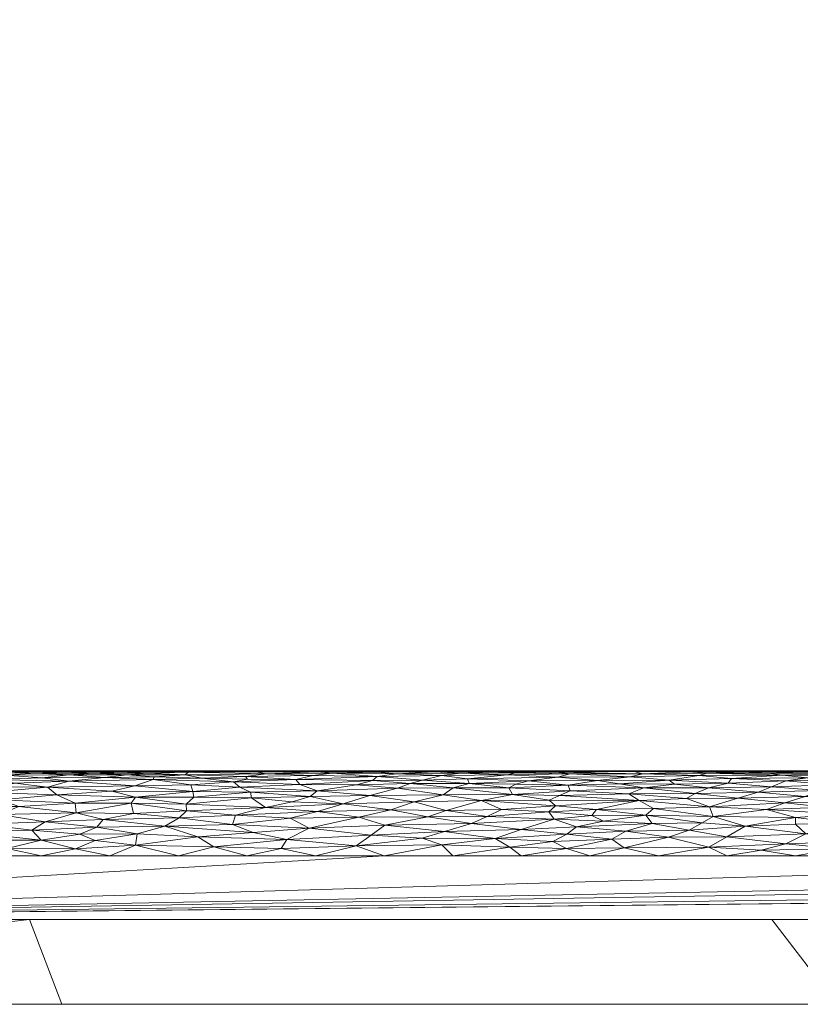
# Model space of a CAD drawing. Header units: millimetres. Extents: x -300 to 300, y 0 to 450.
# Tile 66 of 256: x 17 to 36, y 0 to 23. Entities that reach past the tile are written whole.
import ezdxf

# ---------------------------------------------------------------- set-up
doc = ezdxf.new("R2010")
doc.units = ezdxf.units.MM
doc.layers.add('A-GENM', color=13, linetype='Continuous')

# ---------------------------------------------------------------- blocks, each defined once
blk = doc.blocks.new('MODEL_CCAS0420-1080410R0 - MODEL_CCAS0420-1080410R0-453240-Preview')
at = {"layer": 'A-GENM', "lineweight": 9}
mesh = blk.add_polyface(dxfattribs=at)
corners = [(-296.159, -20, -110), (-295.657, -15.55, -110), (-294.177, -11.323, -110), (-291.793, -7.531, -110), (-288.625, -4.364, -110), (-284.831, -1.981, -110), (-280.602, -0.502, -110), (-276.147, 0, -110), (276.147, 0, -110), (280.596, -0.501, -110), (284.825, -1.978, -110), (288.619, -4.359, -110), (291.788, -7.525, -110), (294.174, -11.316, -110), (295.656, -15.545, -110), (296.159, -20, -110), (296.159, -426.171, -110), (295.658, -430.617, -110), (294.182, -434.842, -110), (291.802, -438.632, -110), (288.638, -441.797, -110), (284.848, -444.179, -110), (280.622, -445.657, -110), (276.171, -446.159, -110), (-276.171, -446.159, -110), (-280.617, -445.658, -110), (-284.842, -444.182, -110), (-288.632, -441.802, -110), (-291.797, -438.638, -110), (-294.179, -434.848, -110), (-295.657, -430.622, -110), (-296.159, -426.171, -110)]
mesh.append_faces([[corners[k] for k in face] for face in [(15, 12, 13, 14)]], dxfattribs={"vtx0": -1})
mesh.append_faces([[corners[k] for k in face] for face in [(16, 8, 15)]], dxfattribs={"vtx0": -1, "vtx1": -1})
mesh.append_faces([[corners[k] for k in face] for face in [(24, 31, 7, 8)]], dxfattribs={"vtx0": -1, "vtx1": -1, "vtx3": -1})
mesh.append_faces([[corners[k] for k in face] for face in [(31, 24, 25, 30), (18, 21, 22, 17), (17, 22, 23, 16)]], dxfattribs={"vtx0": -1, "vtx2": -1})
mesh.append_faces([[corners[k] for k in face] for face in [(0, 3, 4, 5), (0, 5, 6, 7)]], dxfattribs={"vtx0": -1, "vtx3": -1})
mesh.append_faces([[corners[k] for k in face] for face in [(28, 29, 27)]], dxfattribs={"vtx1": -1})
mesh.append_faces([[corners[k] for k in face] for face in [(25, 26, 30), (11, 12, 15, 10), (9, 10, 15, 8), (31, 0, 7)]], dxfattribs={"vtx1": -1, "vtx2": -1})
mesh.append_faces([[corners[k] for k in face] for face in [(23, 24, 8, 16)]], dxfattribs={"vtx1": -1, "vtx2": -1, "vtx3": -1})
mesh.append_faces([[corners[k] for k in face] for face in [(26, 27, 29, 30)]], dxfattribs={"vtx1": -1, "vtx3": -1})
mesh.append_faces([[corners[k] for k in face] for face in [(19, 20, 21, 18)]], dxfattribs={"vtx2": -1})
mesh.append_faces([[corners[k] for k in face] for face in [(0, 1, 2, 3)]], dxfattribs={"vtx3": -1})
mesh = blk.add_polyface(dxfattribs=at)
corners = [(279.918, 0, -2), (278.032, 0, -56), (276.147, 0, -110), (-276.147, 0, -110), (-278.032, 0, -56), (-279.918, 0, -2), (0, 0, -2)]
mesh.append_faces([[corners[k] for k in face] for face in [(6, 3, 4, 5)]], dxfattribs={"vtx0": -1})
mesh.append_faces([[corners[k] for k in face] for face in [(3, 6, 2)]], dxfattribs={"vtx0": -1, "vtx1": -1})
mesh.append_faces([[corners[k] for k in face] for face in [(1, 2, 6, 0)]], dxfattribs={"vtx1": -1})
mesh = blk.add_polyface(dxfattribs=at)
corners = [(279.918, 0, -2), (0, 0, -2), (-279.918, 0, -2), (-279.918, -0.586, -0.586), (-279.918, -2), (0, -2), (279.918, -2), (279.918, -0.586, -0.586), (-146.072, 0, -2), (-139.959, -2), (-209.938, -2), (-246.456, -2), (-73.036, 0, -2), (-212.995, 0, -2), (-69.979, -2), (-246.456, 0, -2), (146.072, -2), (139.959, 0, -2), (209.938, 0, -2), (246.456, 0, -2), (73.036, -2), (212.995, -2), (69.979, 0, -2), (246.456, -2), (-36.518, 0, -2), (-34.99, -2), (-52.485, -2), (34.99, 0, -2), (36.518, -2), (18.259, -2), (-263.187, -2), (-109.554, 0, -2), (-104.969, -2), (-122.464, -2), (263.187, 0, -2), (104.969, 0, -2), (109.554, -2), (91.295, -2), (-174.949, -2), (-179.533, 0, -2), (-162.803, 0, -2), (179.533, -2), (174.949, 0, -2), (192.444, 0, -2), (-157.454, -2), (-127.813, 0, -2), (-18.259, 0, -2), (-17.495, -2), (-229.726, 0, -2), (-228.197, -2), (229.726, -2), (228.197, 0, -2), (54.777, -2), (52.485, 0, -2), (-87.474, -2), (-91.295, 0, -2), (127.813, -2), (122.464, 0, -2), (-196.264, 0, -2), (-192.444, -2), (157.454, 0, -2), (162.803, -2), (-54.777, 0, -2), (17.495, 0, -2), (-263.187, 0, -2), (263.187, -2), (87.474, 0, -2), (196.264, -2)]
mesh.append_faces([[corners[k] for k in face] for face in [(44, 40, 38), (45, 33, 31), (46, 47, 1), (50, 51, 21), (52, 53, 28), (54, 55, 32), (56, 57, 36), (58, 59, 39), (60, 61, 42)]], dxfattribs={"vtx0": -1, "vtx1": -1})
mesh.append_faces([[corners[k] for k in face] for face in [(34, 65, 7), (30, 64, 3)]], dxfattribs={"vtx0": -1, "vtx1": -1, "vtx2": -1})
mesh.append_faces([[corners[k] for k in face] for face in [(5, 63, 1, 47), (42, 61, 41, 43), (19, 23, 65, 34), (32, 55, 31, 33), (28, 53, 27, 29), (39, 59, 38, 40), (36, 57, 35, 37), (21, 51, 18, 67), (63, 5, 29, 27), (67, 18, 43, 41), (37, 35, 66)]], dxfattribs={"vtx0": -1, "vtx2": -1})
mesh.append_faces([[corners[k] for k in face] for face in [(2, 3, 64)]], dxfattribs={"vtx1": -1})
mesh.append_faces([[corners[k] for k in face] for face in [(25, 47, 46, 24), (9, 33, 45, 8), (8, 40, 44, 9), (49, 10, 13, 48), (11, 49, 48, 15), (19, 51, 50, 23), (20, 37, 66, 22), (26, 25, 24, 62), (14, 26, 62, 12), (22, 53, 52, 20), (30, 11, 15, 64), (12, 55, 54, 14), (17, 57, 56, 16), (10, 59, 58, 13), (16, 61, 60, 17)]], dxfattribs={"vtx1": -1, "vtx3": -1})
mesh.append_faces([[corners[k] for k in face] for face in [(3, 4, 30), (65, 6, 7), (7, 0, 34)]], dxfattribs={"vtx2": -1})
mesh = blk.add_polyface(dxfattribs=at)
corners = [(-279.918, -2), (-292.651, -7.27), (-297.929, -20), (-297.929, -224.97), (-297.929, -429.94), (-292.661, -442.661), (-279.94, -447.929), (0, -447.929), (279.94, -447.929), (292.661, -442.661), (297.929, -429.94), (297.929, -224.97), (297.929, -20), (292.651, -7.27), (279.918, -2), (0, -2), (0, -3.5), (13.257, -3.5), (26.515, -3.5), (39.772, -3.5), (53.029, -3.5), (66.287, -3.5), (79.544, -3.5), (92.801, -3.5), (106.059, -3.5), (119.316, -3.5), (132.573, -3.5), (145.831, -3.5), (159.088, -3.5), (172.345, -3.5), (185.603, -3.5), (198.86, -3.5), (212.117, -3.5), (225.375, -3.5), (238.632, -3.5), (251.889, -3.5), (265.147, -3.5), (278.404, -3.5), (291.028, -7.487), (296.497, -19.511), (296.5, -32.769), (296.5, -46.026), (296.5, -59.283), (296.5, -72.541), (296.5, -85.798), (296.5, -99.055), (296.5, -112.313), (296.5, -125.57), (296.5, -138.827), (296.5, -152.085), (296.5, -165.342), (296.5, -178.599), (296.5, -191.857), (296.5, -205.114), (296.5, -218.371), (296.5, -231.629), (296.5, -244.886), (296.5, -258.143), (296.499, -271.401), (296.499, -284.658), (296.499, -297.915), (296.499, -311.173), (296.499, -324.43), (296.499, -337.687), (296.5, -350.945), (296.5, -364.202), (296.5, -377.459), (296.5, -390.717), (296.5, -403.974), (296.5, -417.231), (296.497, -430.489), (291.028, -442.513), (278.404, -446.5), (265.147, -446.5), (251.889, -446.5), (238.632, -446.5), (225.375, -446.5), (212.117, -446.5), (198.86, -446.5), (185.603, -446.5), (172.345, -446.5), (159.088, -446.5), (145.831, -446.5), (132.573, -446.5), (119.316, -446.5), (106.059, -446.5), (92.801, -446.5), (79.544, -446.5), (66.287, -446.5), (53.029, -446.5), (39.772, -446.5), (26.515, -446.5), (13.257, -446.5), (0, -446.5), (-12.926, -446.5), (-25.852, -446.5), (-38.777, -446.5), (-51.703, -446.5), (-64.629, -446.5), (-77.555, -446.5), (-90.48, -446.5), (-103.406, -446.5), (-116.332, -446.5), (-129.258, -446.5), (-142.183, -446.5), (-155.109, -446.5), (-168.035, -446.5), (-180.961, -446.5), (-193.887, -446.5), (-206.812, -446.5), (-219.738, -446.5), (-232.664, -446.5), (-245.59, -446.5), (-258.515, -446.5), (-271.441, -446.5), (-284.356, -445.968), (-294.544, -438.124), (-296.5, -425.35), (-296.5, -412.424), (-296.5, -399.498), (-296.5, -386.572), (-296.5, -373.646), (-296.5, -360.721), (-296.5, -347.795), (-296.499, -334.869), (-296.499, -321.943), (-296.499, -309.018), (-296.499, -296.092), (-296.499, -283.166), (-296.499, -270.24), (-296.5, -257.315), (-296.5, -244.389), (-296.5, -231.463), (-296.5, -218.537), (-296.5, -205.611), (-296.5, -192.686), (-296.5, -179.76), (-296.5, -166.834), (-296.5, -153.908), (-296.5, -140.983), (-296.5, -128.057), (-296.5, -115.131), (-296.5, -102.205), (-296.5, -89.28), (-296.5, -76.354), (-296.5, -63.428), (-296.5, -50.502), (-296.5, -37.576), (-296.5, -24.651), (-294.544, -11.876), (-284.356, -4.032), (-271.441, -3.5), (-258.515, -3.5), (-245.59, -3.5), (-232.664, -3.5), (-219.738, -3.5), (-206.812, -3.5), (-193.887, -3.5), (-180.961, -3.5), (-168.035, -3.5), (-155.109, -3.5), (-142.183, -3.5), (-129.258, -3.5), (-116.332, -3.5), (-103.406, -3.5), (-90.48, -3.5), (-77.555, -3.5), (-64.629, -3.5), (-51.703, -3.5), (-38.777, -3.5), (-25.852, -3.5), (-12.926, -3.5), (-294.538, -438.129), (-294.547, -438.108)]
mesh.append_faces([[corners[k] for k in face] for face in [(116, 172, 173)]])
mesh.append_faces([[corners[k] for k in face] for face in [(118, 4, 117), (6, 115, 5), (115, 6, 114), (7, 104, 6), (1, 150, 0), (151, 0, 150)]], dxfattribs={"vtx0": -1, "vtx1": -1})
mesh.append_faces([[corners[k] for k in face] for face in [(4, 124, 125), (7, 99, 100), (2, 148, 149), (149, 1, 2), (2, 141, 142), (0, 151, 152), (0, 160, 161, 15), (15, 165, 166), (15, 170, 171), (8, 81, 82, 7), (8, 72, 73), (11, 61, 62, 10), (12, 46, 47, 11), (38, 13, 14, 37), (13, 38, 39, 12)]], dxfattribs={"vtx0": -1, "vtx2": -1})
mesh.append_faces([[corners[k] for k in face] for face in [(4, 118, 119, 120), (4, 120, 121, 122), (3, 128, 129, 130), (3, 130, 131, 132), (3, 138, 139, 140), (0, 154, 155, 156), (0, 156, 157, 158), (15, 161, 162, 163), (15, 163, 164, 165), (8, 73, 74, 75), (7, 86, 87, 88), (7, 83, 84, 85), (10, 68, 69, 70), (11, 55, 56, 57), (14, 28, 29, 30), (14, 32, 33, 34), (15, 19, 20, 21), (12, 44, 45, 46), (11, 49, 50, 51), (11, 47, 48, 49), (12, 39, 40, 41)]], dxfattribs={"vtx0": -1, "vtx3": -1})
mesh.append_faces([[corners[k] for k in face] for face in [(123, 124, 4, 122), (127, 128, 3, 126), (113, 114, 6, 112), (111, 112, 6, 110), (109, 110, 6, 108), (107, 108, 6, 106), (96, 97, 7, 95), (105, 106, 6, 104), (103, 104, 7, 102), (101, 102, 7, 100), (98, 99, 7, 97), (94, 95, 7, 93), (135, 136, 3, 134), (137, 138, 3, 136), (133, 134, 3, 132), (145, 146, 2, 144), (147, 148, 2, 146), (143, 144, 2, 142), (149, 150, 1), (153, 154, 0, 152), (159, 160, 0, 158), (169, 170, 15, 168), (167, 168, 15, 166), (78, 79, 8, 77), (80, 81, 8, 79), (76, 77, 8, 75), (91, 92, 7, 90), (89, 90, 7, 88), (85, 86, 7), (82, 83, 7), (67, 68, 10, 66), (65, 66, 10, 64), (60, 61, 11, 59), (58, 59, 11, 57), (63, 64, 10, 62), (54, 55, 11, 53), (26, 27, 15, 25), (31, 32, 14, 30), (16, 17, 15, 171), (18, 19, 15, 17), (24, 25, 15, 23), (22, 23, 15, 21), (34, 35, 14), (52, 53, 11, 51), (36, 37, 14, 35), (42, 43, 12, 41), (43, 44, 12), (92, 93, 7)]], dxfattribs={"vtx1": -1, "vtx2": -1})
mesh.append_faces([[corners[k] for k in face] for face in [(3, 4, 125, 126), (2, 3, 140, 141), (71, 72, 8, 9), (70, 71, 9, 10), (27, 28, 14, 15)]], dxfattribs={"vtx1": -1, "vtx3": -1})
mesh.append_faces([[corners[k] for k in face] for face in [(4, 173, 117), (115, 172, 5)]], dxfattribs={"vtx2": -1})
mesh = blk.add_polyface(dxfattribs=at)
corners = [(-35.546, -3.5), (-37.162, -3.5), (-36.485, -3.663, -0.008), (-34.979, -5.126, -0.835), (-36.109, -5.037, -0.72), (-36.385, -5.174, -0.905), (-36.819, -5.285, -1.098), (-35.314, -5.264, -1.057), (-35.673, -5.476, -1.69), (-36.532, -5.449, -1.552), (-37.055, -5.48, -1.716), (-35.785, -4.018, -0.074), (-33.93, -3.948, -0.055), (-35.315, -3.778, -0.022), (-35.112, -5.494, -1.842), (-36.28, -5.5, -2), (-34.768, -5.5, -2), (-34.665, -4.996, -0.672), (-34.185, -4.856, -0.53), (-35.291, -4.748, -0.44), (-35.771, -4.898, -0.57), (-37.416, -4.053, -0.084), (-36.784, -4.254, -0.155), (-34.295, -5.479, -1.71), (-34.91, -5.447, -1.543), (-34.359, -4.197, -0.132), (-34.738, -3.629, -0.005), (-33.93, -3.5), (-37.161, -3.844, -0.033), (-35.545, -4.244, -0.151), (-36.247, -4.642, -0.362), (-34.864, -4.59, -0.328), (-36.528, -5.392, -1.35), (-35.229, -5.396, -1.362), (-35.829, -5.338, -1.211), (-34.034, -5.317, -1.163), (-33.955, -5.213, -0.969), (-36.817, -4.778, -0.463), (-37.444, -4.925, -0.597), (-36.468, -5.495, -1.851), (-37.342, -5.348, -1.235), (-36.684, -4.48, -0.263), (-35.545, -4.399, -0.22)]
mesh.append_faces([[corners[k] for k in face] for face in [(3, 4, 5), (6, 7, 5), (8, 9, 10), (11, 12, 13), (4, 3, 17), (18, 19, 20), (11, 21, 22), (23, 24, 8), (25, 12, 11), (11, 13, 28), (22, 29, 11), (30, 19, 31), (32, 33, 34), (35, 7, 34), (3, 5, 7), (34, 7, 6), (3, 7, 36), (9, 33, 32), (17, 20, 4), (17, 18, 20), (37, 20, 19), (38, 4, 20), (30, 37, 19), (33, 9, 24), (8, 24, 9), (8, 14, 23), (8, 10, 39), (13, 2, 28), (15, 14, 39), (8, 39, 14), (40, 32, 34), (35, 34, 33), (40, 34, 6), (30, 31, 41), (41, 31, 42), (22, 42, 29), (2, 13, 26), (2, 26, 0), (22, 41, 42), (42, 25, 29), (11, 29, 25)]], dxfattribs={"vtx0": -1, "vtx1": -1, "vtx2": -1})
mesh.append_faces([[corners[k] for k in face] for face in [(14, 15, 16), (26, 27, 0)]], dxfattribs={"vtx0": -1, "vtx2": -1})
mesh.append_faces([[corners[k] for k in face] for face in [(0, 1, 2)]], dxfattribs={"vtx1": -1, "vtx2": -1})
mesh = blk.add_polyface(dxfattribs=at)
corners = [(-35.229, -5.396, -1.362), (-34.91, -5.447, -1.543), (-33.46, -5.446, -1.539), (-34.185, -4.856, -0.53), (-33.521, -4.655, -0.371), (-35.291, -4.748, -0.44), (-32.197, -4.617, -0.346), (-33.603, -4.422, -0.232), (-34.034, -5.317, -1.163), (-33.263, -5.388, -1.339), (-32.569, -5.279, -1.087), (-32.535, -5.496, -1.867), (-33.016, -5.48, -1.718), (-33.838, -5.495, -1.86), (-32.553, -3.937, -0.053), (-33.503, -3.699, -0.011), (-33.93, -3.948, -0.055), (-35.315, -3.778, -0.022), (-33.348, -4.277, -0.164), (-34.359, -4.197, -0.132), (-31.948, -5.431, -1.48), (-33.93, -3.5), (-34.738, -3.629, -0.005), (-35.545, -4.399, -0.22), (-33.039, -4.103, -0.099), (-33.497, -5.1, -0.8), (-33.184, -4.967, -0.64), (-34.665, -4.996, -0.672), (-33.955, -5.213, -0.969), (-35.314, -5.264, -1.057), (-34.295, -5.479, -1.71), (-34.979, -5.126, -0.835), (-32.692, -5.19, -0.93), (-31.973, -5.104, -0.805), (-32.978, -4.847, -0.523), (-34.864, -4.59, -0.328), (-35.112, -5.494, -1.842), (-34.768, -5.5, -2), (-33.256, -5.5, -2), (-32.314, -3.5), (-31.859, -4.799, -0.48), (-32.021, -4.456, -0.25), (-32.165, -4.258, -0.156)]
mesh.append_faces([[corners[k] for k in face] for face in [(0, 1, 2), (3, 4, 5), (6, 7, 4), (8, 9, 10), (8, 0, 9), (11, 12, 13), (14, 15, 16), (15, 17, 16), (7, 18, 19), (20, 2, 12), (21, 22, 15), (7, 19, 23), (19, 18, 24), (24, 14, 16), (19, 24, 16), (25, 26, 27), (2, 20, 9), (10, 28, 8), (28, 29, 8), (2, 1, 30), (25, 31, 28), (31, 25, 27), (32, 25, 28), (33, 26, 25), (3, 27, 26), (26, 34, 3), (7, 23, 35), (34, 4, 3), (0, 2, 9), (30, 13, 12), (30, 36, 13), (37, 13, 36), (13, 38, 11), (2, 30, 12), (35, 5, 4), (7, 35, 4), (15, 22, 17), (4, 34, 40), (41, 18, 7), (24, 18, 42), (25, 32, 33), (28, 10, 32)]], dxfattribs={"vtx0": -1, "vtx1": -1, "vtx2": -1})
mesh.append_faces([[corners[k] for k in face] for face in [(13, 37, 38), (15, 39, 21)]], dxfattribs={"vtx0": -1, "vtx2": -1})
mesh = blk.add_polyface(dxfattribs=at)
corners = [(-30.882, -5.272, -1.072), (-30.189, -5.166, -0.894), (-31.394, -5.192, -0.934), (-33.263, -5.388, -1.339), (-31.649, -5.36, -1.264), (-32.569, -5.279, -1.087), (-30.233, -5.028, -0.709), (-31.973, -5.104, -0.805), (-31.745, -5.5, -2), (-30.527, -5.492, -1.825), (-32.535, -5.496, -1.867), (-31.859, -4.799, -0.48), (-31.614, -4.957, -0.63), (-29.98, -4.923, -0.595), (-31.948, -5.431, -1.48), (-30.235, -5.428, -1.466), (-32.165, -4.258, -0.156), (-31.544, -4.083, -0.093), (-33.039, -4.103, -0.099), (-31.507, -3.683, -0.01), (-30.699, -3.5), (-32.314, -3.5), (-33.503, -3.699, -0.011), (-32.553, -3.937, -0.053), (-31.215, -3.894, -0.043), (-30.148, -3.668, -0.008), (-33.348, -4.277, -0.164), (-32.021, -4.456, -0.25), (-32.197, -4.617, -0.346), (-30.857, -4.589, -0.327), (-32.978, -4.847, -0.523), (-30.157, -4.006, -0.071), (-31.023, -4.316, -0.181), (-30.382, -4.183, -0.127), (-32.692, -5.19, -0.93), (-29.936, -5.355, -1.251), (-29.91, -5.472, -1.666), (-31.745, -5.483, -1.737), (-30.233, -5.5, -2), (-33.256, -5.5, -2), (-33.016, -5.48, -1.718), (-33.603, -4.422, -0.232), (-33.521, -4.655, -0.371), (-30.742, -4.452, -0.248), (-29.892, -4.676, -0.385), (-33.184, -4.967, -0.64)]
mesh.append_faces([[corners[k] for k in face] for face in [(8, 10, 39)]], dxfattribs={"vtx0": -1, "vtx1": -1})
mesh.append_faces([[corners[k] for k in face] for face in [(0, 1, 2), (3, 4, 5), (1, 6, 7), (8, 9, 10), (11, 12, 13), (14, 15, 4), (16, 17, 18), (19, 22, 23), (19, 21, 22), (24, 25, 19), (16, 26, 27), (27, 28, 29), (11, 30, 12), (24, 17, 31), (16, 32, 33), (16, 33, 17), (23, 17, 24), (20, 19, 25), (17, 23, 18), (23, 24, 19), (12, 7, 6), (34, 5, 2), (4, 35, 0), (5, 4, 0), (4, 3, 14), (36, 14, 37), (5, 0, 2), (28, 11, 29), (10, 37, 40), (14, 40, 37), (9, 37, 10), (41, 28, 27), (11, 28, 42), (16, 27, 32), (43, 27, 29), (27, 43, 32), (11, 44, 29), (12, 30, 45), (7, 12, 45), (1, 7, 2), (2, 7, 34)]], dxfattribs={"vtx0": -1, "vtx1": -1, "vtx2": -1})
mesh.append_faces([[corners[k] for k in face] for face in [(19, 20, 21)]], dxfattribs={"vtx0": -1, "vtx2": -1})
mesh.append_faces([[corners[k] for k in face] for face in [(8, 38, 9)]], dxfattribs={"vtx1": -1, "vtx2": -1})
mesh = blk.add_polyface(dxfattribs=at)
corners = [(-30.189, -5.166, -0.894), (-29.25, -5.263, -1.055), (-28.956, -5.186, -0.924), (-31.649, -5.36, -1.264), (-30.235, -5.428, -1.466), (-29.936, -5.355, -1.251), (-29.083, -4.116, -0.104), (-28.471, -3.907, -0.046), (-30.157, -4.006, -0.071), (-29.824, -3.836, -0.032), (-29.855, -4.364, -0.203), (-30.382, -4.183, -0.127), (-31.023, -4.316, -0.181), (-29.083, -3.5), (-30.699, -3.5), (-30.148, -3.668, -0.008), (-28.811, -3.702, -0.012), (-31.215, -3.894, -0.043), (-27.911, -4.26, -0.157), (-31.544, -4.083, -0.093), (-29.735, -4.534, -0.294), (-30.742, -4.452, -0.248), (-29.892, -4.676, -0.385), (-28.617, -4.589, -0.328), (-29.743, -4.809, -0.489), (-31.859, -4.799, -0.48), (-28.877, -4.947, -0.619), (-28.142, -4.801, -0.483), (-29.98, -4.923, -0.595), (-30.233, -5.028, -0.709), (-28.793, -5.097, -0.795), (-30.882, -5.272, -1.072), (-28.757, -5.405, -1.389), (-27.819, -5.31, -1.15), (-29.91, -5.472, -1.666), (-28.95, -5.45, -1.553), (-28.339, -5.478, -1.702), (-29.127, -5.494, -1.841), (-30.527, -5.492, -1.825), (-30.233, -5.5, -2), (-28.721, -5.5, -2), (-31.948, -5.431, -1.48), (-31.745, -5.483, -1.737), (-28.276, -4.427, -0.235), (-30.857, -4.589, -0.327), (-31.614, -4.957, -0.63)]
mesh.append_faces([[corners[k] for k in face] for face in [(0, 1, 2), (3, 4, 5), (6, 7, 8), (7, 9, 8), (10, 11, 12), (9, 7, 16), (17, 9, 15), (10, 18, 6), (8, 19, 11), (20, 10, 21), (20, 22, 23), (24, 22, 25), (24, 26, 27), (9, 16, 15), (9, 17, 8), (11, 6, 8), (10, 6, 11), (13, 15, 16), (26, 28, 29), (30, 26, 29), (0, 30, 29), (0, 31, 1), (5, 1, 31), (32, 5, 4), (5, 33, 1), (4, 34, 35), (36, 34, 37), (37, 34, 38), (41, 34, 4), (38, 34, 42), (39, 37, 38), (20, 43, 10), (4, 35, 32), (36, 35, 34), (12, 21, 10), (20, 21, 44), (22, 20, 44), (22, 24, 27), (45, 29, 28), (26, 24, 28), (28, 24, 25), (0, 2, 30)]], dxfattribs={"vtx0": -1, "vtx1": -1, "vtx2": -1})
mesh.append_faces([[corners[k] for k in face] for face in [(13, 14, 15), (39, 40, 37)]], dxfattribs={"vtx1": -1, "vtx2": -1})
mesh = blk.add_polyface(dxfattribs=at)
corners = [(-27.911, -4.26, -0.157), (-28.276, -4.427, -0.235), (-26.885, -4.419, -0.23), (-27.206, -5.388, -1.339), (-27.662, -5.443, -1.527), (-26.143, -5.432, -1.484), (-28.757, -5.405, -1.389), (-27.819, -5.31, -1.15), (-29.936, -5.355, -1.251), (-25.871, -4.222, -0.142), (-27.274, -4.069, -0.089), (-27.21, -5.5, -2), (-26.454, -5.494, -1.839), (-27.774, -5.495, -1.853), (-29.25, -5.263, -1.055), (-27.854, -5.203, -0.951), (-28.956, -5.186, -0.924), (-28.95, -5.45, -1.553), (-28.877, -4.947, -0.619), (-28.793, -5.097, -0.795), (-27.476, -5.103, -0.804), (-26.563, -4.772, -0.459), (-28.142, -4.801, -0.483), (-27.244, -4.938, -0.609), (-27.316, -4.568, -0.314), (-28.617, -4.589, -0.328), (-28.339, -5.478, -1.702), (-28.721, -5.5, -2), (-29.083, -4.116, -0.104), (-26.745, -3.913, -0.047), (-28.471, -3.907, -0.046), (-28.811, -3.702, -0.012), (-27.467, -3.5), (-29.083, -3.5), (-27.211, -3.755, -0.018), (-29.892, -4.676, -0.385), (-27.019, -5.476, -1.688), (-29.127, -5.494, -1.841), (-29.855, -4.364, -0.203), (-29.735, -4.534, -0.294), (-26.462, -5.201, -0.948), (-26.163, -5.093, -0.79), (-26.756, -5.279, -1.087)]
mesh.append_faces([[corners[k] for k in face] for face in [(11, 13, 27)]], dxfattribs={"vtx0": -1, "vtx1": -1})
mesh.append_faces([[corners[k] for k in face] for face in [(0, 1, 2), (3, 4, 5), (6, 7, 8), (0, 9, 10), (11, 12, 13), (14, 15, 16), (17, 4, 6), (18, 19, 20), (21, 22, 23), (24, 1, 25), (6, 4, 3), (26, 4, 17), (0, 10, 28), (10, 29, 30), (10, 30, 28), (34, 32, 31), (31, 30, 34), (9, 0, 2), (22, 25, 35), (23, 18, 20), (22, 21, 24), (23, 22, 18), (19, 15, 20), (7, 15, 14), (7, 6, 3), (36, 26, 13), (4, 36, 5), (12, 36, 13), (4, 26, 36), (37, 13, 26), (27, 13, 37), (0, 38, 1), (39, 25, 1), (40, 20, 15), (23, 20, 41), (1, 24, 2), (24, 25, 22), (30, 29, 34), (42, 15, 7), (15, 42, 40), (42, 7, 3), (15, 19, 16)]], dxfattribs={"vtx0": -1, "vtx1": -1, "vtx2": -1})
mesh.append_faces([[corners[k] for k in face] for face in [(31, 32, 33)]], dxfattribs={"vtx0": -1, "vtx2": -1})
mesh = blk.add_polyface(dxfattribs=at)
corners = [(-27.274, -4.069, -0.089), (-25.546, -3.986, -0.065), (-26.745, -3.913, -0.047), (-25.689, -5.371, -1.294), (-24.626, -5.444, -1.53), (-24.172, -5.388, -1.339), (-24.283, -4.543, -0.299), (-26.011, -4.585, -0.325), (-24.887, -4.722, -0.42), (-26.462, -5.201, -0.948), (-25.197, -5.168, -0.897), (-26.163, -5.093, -0.79), (-25.698, -5.5, -2), (-26.454, -5.494, -1.839), (-27.21, -5.5, -2), (-25.698, -5.473, -1.674), (-24.942, -5.495, -1.859), (-27.206, -5.388, -1.339), (-26.143, -5.432, -1.484), (-24.273, -5.033, -0.715), (-25.515, -4.917, -0.588), (-26.563, -4.772, -0.459), (-24.087, -4.148, -0.114), (-25.871, -4.222, -0.142), (-25.253, -4.41, -0.226), (-25.194, -3.734, -0.016), (-27.211, -3.755, -0.018), (-24.107, -4.898, -0.57), (-23.557, -3.881, -0.041), (-26.885, -4.419, -0.23), (-25.852, -3.5), (-27.316, -4.568, -0.314), (-27.244, -4.938, -0.609), (-27.476, -5.103, -0.804), (-26.756, -5.279, -1.087), (-25.58, -5.275, -1.079), (-24.274, -5.479, -1.709), (-23.77, -5.299, -1.126), (-27.019, -5.476, -1.688), (-24.186, -5.5, -2), (-24.236, -3.5), (-27.467, -3.5), (-23.864, -5.177, -0.911)]
mesh.append_faces([[corners[k] for k in face] for face in [(12, 13, 14), (39, 16, 12)]], dxfattribs={"vtx0": -1, "vtx1": -1})
mesh.append_faces([[corners[k] for k in face] for face in [(0, 1, 2), (3, 4, 5), (6, 7, 8), (9, 10, 11), (15, 13, 16), (17, 18, 3), (11, 19, 20), (20, 8, 21), (22, 23, 24), (25, 26, 2), (27, 8, 20), (23, 22, 1), (28, 25, 1), (0, 23, 1), (23, 29, 24), (26, 25, 30), (7, 21, 8), (7, 24, 29), (29, 31, 7), (21, 7, 31), (20, 21, 32), (11, 20, 32), (20, 19, 27), (11, 33, 9), (9, 34, 35), (17, 3, 34), (4, 18, 15), (18, 4, 3), (36, 4, 15), (3, 37, 35), (19, 11, 10), (3, 35, 34), (16, 13, 12), (38, 13, 15), (16, 36, 15), (7, 6, 24), (18, 38, 15), (25, 2, 1), (10, 35, 42), (35, 10, 9)]], dxfattribs={"vtx0": -1, "vtx1": -1, "vtx2": -1})
mesh.append_faces([[corners[k] for k in face] for face in [(25, 40, 30), (26, 30, 41)]], dxfattribs={"vtx0": -1, "vtx2": -1})
mesh = blk.add_polyface(dxfattribs=at)
corners = [(-24.087, -4.148, -0.114), (-22.277, -4.233, -0.146), (-22.768, -4.049, -0.083), (-23.403, -5.495, -1.85), (-21.919, -5.494, -1.838), (-22.834, -5.475, -1.686), (-24.274, -5.479, -1.709), (-23.074, -5.433, -1.486), (-24.172, -5.388, -1.339), (-22.588, -5.369, -1.287), (-23.864, -5.177, -0.911), (-25.58, -5.275, -1.079), (-23.77, -5.299, -1.126), (-21.186, -4.712, -0.412), (-23.053, -4.637, -0.359), (-22.729, -4.862, -0.536), (-24.273, -5.033, -0.715), (-22.449, -5.116, -0.821), (-25.253, -4.41, -0.226), (-23.634, -4.384, -0.213), (-24.626, -5.444, -1.53), (-24.186, -5.5, -2), (-22.675, -5.5, -2), (-22.349, -4.459, -0.251), (-24.283, -4.543, -0.299), (-23.557, -3.881, -0.041), (-25.546, -3.986, -0.065), (-25.194, -3.734, -0.016), (-23.428, -3.673, -0.009), (-24.236, -3.5), (-24.107, -4.898, -0.57), (-23.682, -4.771, -0.457), (-24.887, -4.722, -0.42), (-22.62, -3.5), (-21.233, -5.47, -1.653), (-22.299, -5.238, -1.01), (-25.689, -5.371, -1.294), (-24.942, -5.495, -1.859), (-21.84, -3.71, -0.013), (-22.705, -4.997, -0.673), (-22.633, -5.308, -1.144), (-21.462, -3.944, -0.055), (-25.197, -5.168, -0.897)]
mesh.append_faces([[corners[k] for k in face] for face in [(0, 1, 2), (3, 4, 5), (6, 5, 7), (8, 7, 9), (10, 11, 12), (13, 14, 15), (16, 10, 17), (0, 18, 19), (19, 1, 0), (20, 7, 8), (1, 19, 23), (24, 19, 18), (23, 19, 24), (2, 25, 0), (0, 25, 26), (27, 28, 29), (30, 31, 32), (28, 27, 25), (24, 14, 23), (12, 8, 9), (20, 6, 7), (34, 7, 5), (10, 12, 35), (17, 10, 35), (12, 36, 8), (6, 3, 5), (3, 6, 37), (4, 3, 22), (3, 37, 21), (32, 14, 24), (33, 28, 38), (25, 38, 28), (30, 39, 15), (16, 17, 39), (39, 30, 16), (30, 15, 31), (15, 14, 31), (14, 32, 31), (35, 12, 40), (12, 9, 40), (41, 25, 2), (16, 42, 10)]], dxfattribs={"vtx0": -1, "vtx1": -1, "vtx2": -1})
mesh.append_faces([[corners[k] for k in face] for face in [(3, 21, 22)]], dxfattribs={"vtx0": -1, "vtx2": -1})
mesh.append_faces([[corners[k] for k in face] for face in [(33, 29, 28)]], dxfattribs={"vtx1": -1, "vtx2": -1})
mesh = blk.add_polyface(dxfattribs=at)
corners = [(-21.84, -3.71, -0.013), (-23.557, -3.881, -0.041), (-21.462, -3.944, -0.055), (-21.186, -4.712, -0.412), (-21.192, -4.558, -0.308), (-23.053, -4.637, -0.359), (-21.345, -5.013, -0.692), (-19.994, -4.878, -0.551), (-21.367, -4.88, -0.552), (-21.233, -5.47, -1.653), (-22.834, -5.475, -1.686), (-21.919, -5.494, -1.838), (-20.029, -4.02, -0.074), (-19.996, -3.751, -0.018), (-20.685, -4.199, -0.133), (-21.02, -4.397, -0.219), (-22.277, -4.233, -0.146), (-19.891, -4.738, -0.432), (-22.729, -4.862, -0.536), (-21.298, -5.172, -0.902), (-22.449, -5.116, -0.821), (-19.976, -5.151, -0.872), (-20.412, -5.294, -1.117), (-21.558, -5.329, -1.19), (-22.588, -5.369, -1.287), (-21.163, -5.405, -1.389), (-19.945, -4.499, -0.273), (-22.349, -4.459, -0.251), (-22.705, -4.997, -0.673), (-22.768, -4.049, -0.083), (-21.004, -3.5), (-22.62, -3.5), (-23.074, -5.433, -1.486), (-20.431, -5.361, -1.268), (-22.633, -5.308, -1.144), (-21.163, -5.5, -2), (-20.487, -5.494, -1.845), (-22.675, -5.5, -2), (-19.651, -5.477, -1.699), (-19.651, -5.5, -2), (-20.264, -5.449, -1.551), (-19.795, -5.409, -1.402), (-22.299, -5.238, -1.01)]
mesh.append_faces([[corners[k] for k in face] for face in [(0, 1, 2), (3, 4, 5), (6, 7, 8), (9, 10, 11), (12, 13, 2), (2, 14, 12), (15, 14, 16), (4, 3, 17), (8, 3, 18), (19, 6, 20), (21, 19, 22), (23, 24, 25), (4, 26, 15), (15, 27, 4), (27, 5, 4), (16, 27, 15), (13, 0, 2), (6, 28, 20), (29, 14, 2), (13, 30, 0), (24, 32, 25), (25, 33, 23), (24, 23, 34), (35, 36, 11), (11, 36, 9), (32, 9, 25), (9, 36, 38), (40, 25, 9), (25, 40, 41), (38, 40, 9), (19, 20, 42), (8, 28, 6), (22, 19, 42), (6, 19, 21), (33, 22, 23), (41, 33, 25), (22, 42, 23), (34, 23, 42), (14, 29, 16), (3, 8, 7), (28, 8, 18)]], dxfattribs={"vtx0": -1, "vtx1": -1, "vtx2": -1})
mesh.append_faces([[corners[k] for k in face] for face in [(11, 37, 35), (36, 35, 39)]], dxfattribs={"vtx0": -1, "vtx2": -1})
mesh.append_faces([[corners[k] for k in face] for face in [(30, 31, 0)]], dxfattribs={"vtx1": -1, "vtx2": -1})
mesh = blk.add_polyface(dxfattribs=at)
corners = [(-17.865, -4.298, -0.173), (-19.228, -4.357, -0.2), (-18.591, -4.515, -0.283), (-18.427, -5.404, -1.387), (-17.791, -5.339, -1.213), (-19.26, -5.347, -1.232), (-17.916, -5.113, -0.817), (-18.14, -4.934, -0.606), (-19.433, -5.023, -0.703), (-19.976, -5.151, -0.872), (-20.412, -5.294, -1.117), (-18.424, -5.256, -1.043), (-19.006, -5.448, -1.545), (-19.795, -5.409, -1.402), (-20.264, -5.449, -1.551), (-19.945, -4.499, -0.273), (-19.651, -5.477, -1.699), (-20.487, -5.494, -1.845), (-18.896, -5.495, -1.851), (-19.651, -5.5, -2), (-18.316, -5.477, -1.7), (-19.994, -4.878, -0.551), (-18.575, -4.738, -0.431), (-19.039, -3.856, -0.036), (-18.576, -3.666, -0.008), (-19.996, -3.751, -0.018), (-17.773, -3.864, -0.037), (-19.891, -4.738, -0.432), (-21.345, -5.013, -0.692), (-20.431, -5.361, -1.268), (-19.081, -4.176, -0.125), (-18.68, -4.012, -0.072), (-20.029, -4.02, -0.074), (-20.685, -4.199, -0.133), (-21.02, -4.397, -0.219), (-21.192, -4.558, -0.308), (-17.547, -4.106, -0.1), (-21.004, -3.5), (-19.389, -3.5), (-18.14, -5.5, -2), (-17.773, -3.5), (-21.186, -4.712, -0.412)]
mesh.append_faces([[corners[k] for k in face] for face in [(37, 25, 38), (39, 18, 19), (38, 24, 40)]], dxfattribs={"vtx0": -1, "vtx1": -1})
mesh.append_faces([[corners[k] for k in face] for face in [(0, 1, 2), (3, 4, 5), (6, 7, 8), (9, 10, 11), (12, 13, 14), (15, 2, 1), (16, 17, 18), (19, 18, 17), (20, 16, 18), (6, 9, 11), (21, 7, 22), (23, 24, 25), (26, 24, 23), (27, 2, 15), (9, 8, 28), (22, 27, 21), (7, 21, 8), (13, 5, 29), (30, 31, 32), (0, 30, 1), (33, 1, 30), (15, 1, 34), (35, 27, 15), (34, 1, 33), (32, 33, 30), (31, 30, 36), (32, 31, 23), (14, 16, 12), (5, 11, 10), (11, 5, 4), (29, 5, 10), (13, 12, 3), (20, 12, 16), (5, 13, 3), (23, 31, 26), (32, 23, 25), (24, 38, 25), (28, 8, 21), (6, 8, 9), (27, 22, 2), (41, 21, 27)]], dxfattribs={"vtx0": -1, "vtx1": -1, "vtx2": -1})
mesh = blk.add_polyface(dxfattribs=at)
corners = [(-17.916, -5.113, -0.817), (-17.157, -5.208, -0.96), (-16.733, -5.122, -0.83), (-15.872, -5.493, -1.835), (-17.56, -5.495, -1.852), (-16.628, -5.5, -2), (-15.759, -4.663, -0.377), (-17.247, -4.662, -0.376), (-16.8, -4.819, -0.497), (-18.591, -4.515, -0.283), (-16.791, -4.47, -0.257), (-17.865, -4.298, -0.173), (-18.427, -5.404, -1.387), (-17.638, -5.446, -1.539), (-16.912, -5.398, -1.369), (-19.006, -5.448, -1.545), (-16.981, -5.478, -1.701), (-18.316, -5.477, -1.7), (-17.547, -4.106, -0.1), (-16.366, -4.248, -0.152), (-15.956, -4.06, -0.086), (-18.575, -4.738, -0.431), (-18.14, -4.934, -0.606), (-19.081, -4.176, -0.125), (-18.424, -5.256, -1.043), (-17.791, -5.339, -1.213), (-16.512, -4.989, -0.665), (-16.489, -5.294, -1.116), (-17.773, -3.864, -0.037), (-15.651, -3.867, -0.038), (-16.965, -3.672, -0.009), (-16.157, -3.5), (-17.773, -3.5), (-18.896, -5.495, -1.851), (-18.14, -5.5, -2), (-16.465, -5.452, -1.565), (-15.406, -5.466, -1.634), (-15.376, -5.349, -1.236), (-18.68, -4.012, -0.072), (-18.576, -3.666, -0.008), (-15.45, -5.415, -1.423), (-15.672, -5.165, -0.892)]
mesh.append_faces([[corners[k] for k in face] for face in [(0, 1, 2), (3, 4, 5), (6, 7, 8), (9, 10, 11), (12, 13, 14), (13, 12, 15), (4, 16, 17), (18, 19, 20), (8, 21, 22), (11, 18, 23), (18, 11, 19), (9, 21, 7), (0, 24, 1), (14, 25, 12), (7, 21, 8), (8, 22, 26), (0, 26, 22), (24, 27, 1), (28, 20, 29), (20, 28, 18), (10, 19, 11), (4, 33, 34), (33, 4, 17), (4, 3, 16), (35, 13, 16), (13, 17, 16), (17, 13, 15), (35, 16, 36), (13, 35, 14), (25, 27, 24), (27, 25, 14), (14, 37, 27), (18, 28, 38), (32, 39, 30), (39, 28, 30), (29, 30, 28), (6, 10, 7), (9, 7, 10), (14, 35, 40), (27, 41, 1), (2, 1, 41), (26, 0, 2)]], dxfattribs={"vtx0": -1, "vtx1": -1, "vtx2": -1})
mesh.append_faces([[corners[k] for k in face] for face in [(30, 31, 32), (4, 34, 5)]], dxfattribs={"vtx0": -1, "vtx2": -1})
mesh = blk.add_polyface(dxfattribs=at)
corners = [(0, -113.079, -5), (74.359, -113.079, -5), (148.718, -113.079, -5), (223.077, -113.079, -5), (294.5, -132.968, -5), (294.499, -81.318, -5), (294.499, -29.667, -5), (258.762, -5.5, -5), (206.609, -5.5, -5), (154.956, -5.5, -5), (103.303, -5.5, -5), (51.652, -5.5, -5), (0, -5.5, -5), (-59.752, -5.5, -5), (-119.504, -5.5, -5), (-179.256, -5.5, -5), (-239.009, -5.5, -5), (-294.499, -25.775, -5), (-289.1, -8.453, -5), (-294.499, -73.214, -5), (-294.5, -132.968, -5), (-275.116, -113.088, -5), (-244.547, -113.079, -5), (-213.979, -113.079, -5), (-183.41, -113.079, -5), (-152.842, -113.079, -5), (-122.274, -113.079, -5), (-91.705, -113.079, -5), (-61.137, -113.079, -5), (-30.568, -113.079, -5), (-119.5, -65, -5), (-114.374, -52.626, -5), (-102, -47.5, -5), (-89.626, -52.626, -5), (-84.5, -65, -5), (-89.626, -77.374, -5), (-102, -82.5, -5), (-114.374, -77.374, -5), (17.5, -65, -5), (12.374, -77.374, -5), (0, -82.5, -5), (-12.374, -77.374, -5), (-17.5, -65, -5), (-12.374, -52.626, -5), (0, -47.5, -5), (12.374, -52.626, -5), (119.5, -65, -5), (114.374, -77.374, -5), (102, -82.5, -5), (89.626, -77.374, -5), (84.5, -65, -5), (89.626, -52.626, -5), (102, -47.5, -5), (114.374, -52.626, -5), (-290.42, -24.284, -5)]
mesh.append_faces([[corners[k] for k in face] for face in [(18, 17, 54)]])
mesh.append_faces([[corners[k] for k in face] for face in [(32, 14, 31), (42, 29, 41), (50, 1, 49), (8, 3, 7), (53, 10, 52)]], dxfattribs={"vtx0": -1, "vtx1": -1})
mesh.append_faces([[corners[k] for k in face] for face in [(13, 34, 42, 43)]], dxfattribs={"vtx0": -1, "vtx1": -1, "vtx3": -1})
mesh.append_faces([[corners[k] for k in face] for face in [(30, 24, 25, 37), (16, 22, 23, 15), (35, 27, 28, 34), (37, 25, 26, 36), (36, 26, 27, 35), (31, 14, 15, 30), (13, 33, 34), (0, 40, 41, 29), (11, 50, 51, 10), (12, 44, 45, 11), (10, 51, 52)]], dxfattribs={"vtx0": -1, "vtx2": -1})
mesh.append_faces([[corners[k] for k in face] for face in [(19, 21, 22, 16), (15, 23, 24, 30), (11, 45, 38, 50)]], dxfattribs={"vtx0": -1, "vtx2": -1, "vtx3": -1})
mesh.append_faces([[corners[k] for k in face] for face in [(20, 21, 19)]], dxfattribs={"vtx1": -1})
mesh.append_faces([[corners[k] for k in face] for face in [(47, 48, 2)]], dxfattribs={"vtx1": -1, "vtx2": -1})
mesh.append_faces([[corners[k] for k in face] for face in [(28, 29, 42, 34), (38, 39, 1, 50), (46, 47, 2, 9)]], dxfattribs={"vtx1": -1, "vtx2": -1, "vtx3": -1})
mesh.append_faces([[corners[k] for k in face] for face in [(13, 14, 32, 33), (12, 13, 43, 44), (39, 40, 0, 1), (48, 49, 1, 2), (2, 3, 8, 9), (53, 46, 9, 10)]], dxfattribs={"vtx1": -1, "vtx3": -1})
mesh.append_faces([[corners[k] for k in face] for face in [(16, 54, 19), (5, 6, 7)]], dxfattribs={"vtx2": -1})
mesh.append_faces([[corners[k] for k in face] for face in [(3, 4, 5, 7)]], dxfattribs={"vtx2": -1, "vtx3": -1})
mesh = blk.add_polyface(dxfattribs=at)
corners = [(-6.047, -5.5, -2), (0, -5.5, -3.5), (0, -5.5, -2), (-59.752, -5.5, -5), (-56.017, -5.5, -5), (-60.466, -5.5, -2), (-63.486, -5.5, -5), (-66.513, -5.5, -2), (-70.955, -5.5, -5), (-67.221, -5.5, -5), (-26.141, -5.5, -5), (-22.407, -5.5, -5), (-24.186, -5.5, -2), (-52.283, -5.5, -5), (-54.419, -5.5, -2), (-36.28, -5.5, -2), (-33.61, -5.5, -5), (-30.233, -5.5, -2), (-18.672, -5.5, -5), (-14.938, -5.5, -5), (-18.14, -5.5, -2), (-12.093, -5.5, -2), (-3, -5.5, -5), (-29.876, -5.5, -5), (-44.814, -5.5, -5), (-42.326, -5.5, -2), (-48.373, -5.5, -2), (0, -5.5, -5), (-74.69, -5.5, -5), (-72.559, -5.5, -2), (-85.893, -5.5, -5), (-90.699, -5.5, -2), (-89.628, -5.5, -5), (-7.469, -5.5, -5), (-41.079, -5.5, -5), (-11.203, -5.5, -5), (-48.548, -5.5, -5), (-78.424, -5.5, -5), (-78.606, -5.5, -2), (-82.159, -5.5, -5), (-93.362, -5.5, -5), (-96.746, -5.5, -2), (-84.652, -5.5, -2), (-37.345, -5.5, -5)]
mesh.append_faces([[corners[k] for k in face] for face in [(0, 1, 2)]], dxfattribs={"vtx0": -1})
mesh.append_faces([[corners[k] for k in face] for face in [(15, 16, 17), (20, 19, 21), (17, 10, 12), (30, 31, 32), (25, 34, 15), (29, 8, 7), (14, 13, 26), (42, 39, 38), (43, 15, 34)]], dxfattribs={"vtx0": -1, "vtx1": -1})
mesh.append_faces([[corners[k] for k in face] for face in [(0, 22, 1)]], dxfattribs={"vtx0": -1, "vtx1": -1, "vtx2": -1})
mesh.append_faces([[corners[k] for k in face] for face in [(24, 25, 26), (4, 14, 5), (0, 33, 22), (6, 5, 7), (40, 31, 41), (15, 43, 16), (25, 24, 34)]], dxfattribs={"vtx0": -1, "vtx2": -1})
mesh.append_faces([[corners[k] for k in face] for face in [(7, 8, 9, 6), (17, 16, 23, 10), (26, 13, 36, 24)]], dxfattribs={"vtx0": -1, "vtx3": -1})
mesh.append_faces([[corners[k] for k in face] for face in [(3, 4, 5, 6), (10, 11, 12), (4, 13, 14), (18, 19, 20), (20, 12, 11), (28, 8, 29), (35, 33, 21, 19), (37, 28, 38, 39), (29, 38, 28), (11, 18, 20), (40, 32, 31), (42, 31, 30), (0, 21, 33), (30, 39, 42)]], dxfattribs={"vtx1": -1, "vtx2": -1})
mesh.append_faces([[corners[k] for k in face] for face in [(22, 27, 1)]], dxfattribs={"vtx2": -1})

msp = doc.modelspace()

# ---------------------------------------------------------------- block references
at = {"layer": 'A-GENM', "lineweight": 9, "rotation": 180}
msp.add_blockref('MODEL_CCAS0420-1080410R0 - MODEL_CCAS0420-1080410R0-453240-Preview', (0, 0, 850), dxfattribs=at)

doc.saveas('drawing.dxf')
